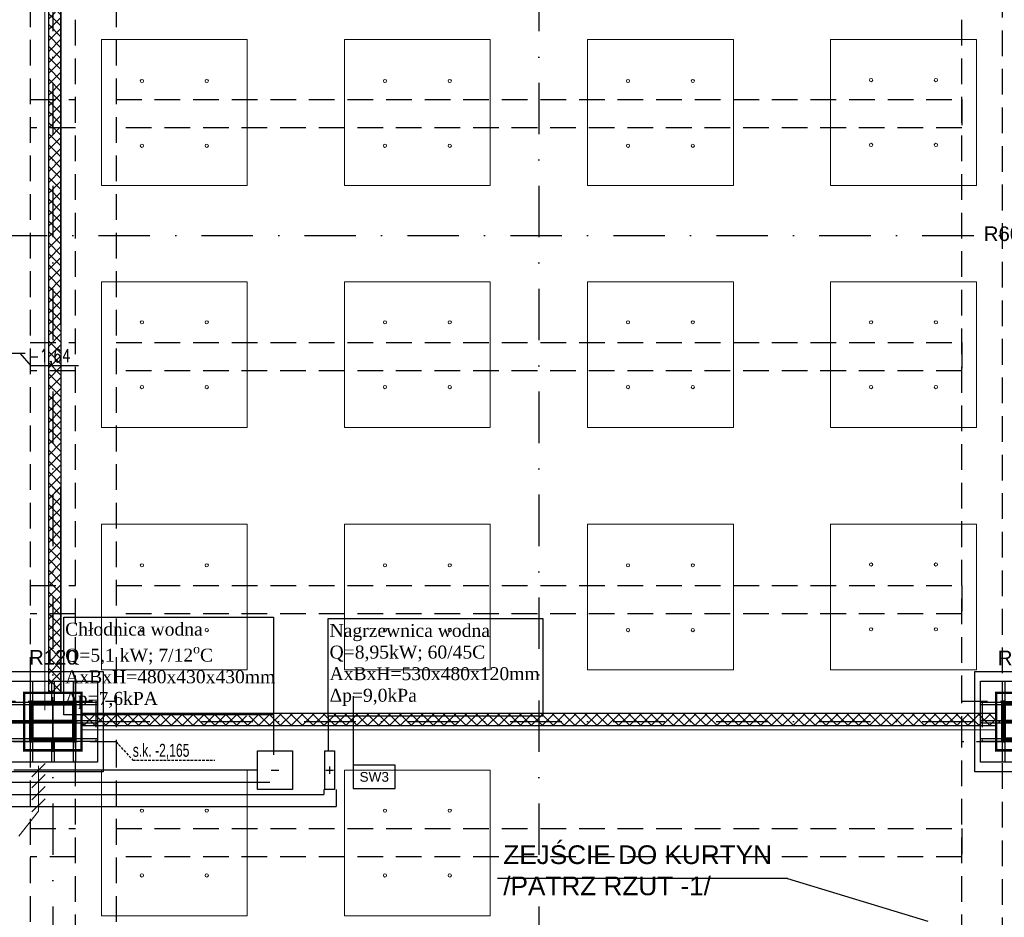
# Model space of a CAD drawing. Header units: centimetres. Extents: x -10702 to 24628, y -4437 to 19798.
# Tile 51 of 92: x 12219 to 13434, y 7158 to 8267. Entities that reach past the tile are written whole.
import ezdxf

# ---------------------------------------------------------------- set-up
doc = ezdxf.new("R2010")
doc.units = ezdxf.units.CM
for name, pattern in [('Kondygnacja  -0_5$0$HIDDEN', [9.525, 6.35, -3.175]), ('Kondygnacja  -0_5$0$HIDDEN2', [4.7625, 3.175, -1.5875]), ('Osie rzutów$0$DASHDOT2', [12.7, 6.35, -3.175, 0, -3.175])]:
    doc.linetypes.add(name, pattern=pattern)
for name, color, linetype in [('bgde_AJ_opis', 7, 'Continuous'), ('bgde_w_opis', 2, 'Continuous'), ('KJP_KURTYNY ZASILANIE', 1, '05_kurtyna_zas'), ('Kondygnacja  -0_5$0$ARCH_GK', 8, 'Continuous'), ('Kondygnacja  -0_5$0$ARCH_INFO_ODPORNOŚĆ OGNIOWA', 8, 'Continuous'), ('Kondygnacja  -0_5$0$ARCH_INFO_OPISY_PRZEGRODY', 8, 'Continuous'), ('Kondygnacja  -0_5$0$ARCH_KONSTR_POWYŻEJ RZUTU', 8, 'Kondygnacja  -0_5$0$HIDDEN'), ('Kondygnacja  -0_5$0$ARCH_KONSTR_POWYŻEJ RZUTU_IST', 8, 'Kondygnacja  -0_5$0$HIDDEN2'), ('Kondygnacja  -0_5$0$ARCH_KONSTRUKCJA_NIEWIDOCZNA', 8, 'Continuous'), ('Kondygnacja  -0_5$0$ARCH_OKŁADZINA', 8, 'Continuous'), ('Kondygnacja  -0_5$0$ARCH_SŁUPY', 8, 'Continuous'), ('Kondygnacja -1$0$ARCH_GK', 8, 'Continuous'), ('Kondygnacja -1$0$ARCH_MUROWANE', 8, 'Continuous'), ('Kondygnacja -1$0$ARCH_SZKŁO', 8, 'Continuous'), ('Osie rzutów$0$ARCH_INFO_OSIE_IST', 8, 'Osie rzutów$0$DASHDOT2'), ('Osie rzutów$0$ARCH_INFO_OSIE_OPISY_IST', 8, 'Continuous')]:
    doc.layers.add(name, color=color, linetype=linetype)
for name, color, linetype, lineweight in [('bgde_opis ct 1', 7, 'Continuous', 20), ('bgde_rzędne wl ct', 7, 'Continuous', 25), ('bgde_urządzenia', 3, 'Continuous', 30), ('KJP_CT_kk_powrót', 30, '04_CT_KOMF_POW', 25), ('KJP_CT_kk_zasil', 30, '04_CT_KOMF_ZAS', 25), ('KJP_WL_kk zasil', 150, '04_WL_KOMF_ZAS', 25), ('KJP_WL_kk_powr', 150, '04_WL_KOMF_POW', 25), ('Kondygnacja  -0_5$0$ARCH_WIDOK', 8, 'Continuous', 13), ('SU Lampy kwadratowe  -05$0$ARCH_SUFITY_PODWIESZANE', 8, 'Continuous', 9)]:
    doc.layers.add(name, color=color, linetype=linetype, lineweight=lineweight)
doc.styles.add('Arial', font='arial.ttf')
doc.styles.add('Kondygnacja  -0_5$0$Arial', font='arial.ttf')
doc.styles.add('Kondygnacja  -0_5$0$BIKTS', font='bikromsw.shx', dxfattribs={"width": 0.8})
doc.styles.add('st rom', font='Romans.shx', dxfattribs={"width": 0.8})
doc.linetypes.add('04_CT_KOMF_POW', pattern='A,100,-15,["CTKp",Standard,S=10,R=0,X=-10,Y=-5],-35', length=150)
doc.linetypes.add('04_CT_KOMF_ZAS', pattern='A,100,-15,["CTKz",Standard,S=10,R=0,X=-10,Y=-5],-35', length=150)
doc.linetypes.add('04_WL_KOMF_POW', pattern='A,100,-15,["WLKp",Standard,S=10,R=0,X=-10,Y=-5],-35', length=150)
doc.linetypes.add('04_WL_KOMF_ZAS', pattern='A,100,-15,["WLKz",Standard,S=10,R=0,X=-10,Y=-5],-35', length=150)
doc.linetypes.add('05_kurtyna_zas', pattern='A,50,-15,["KPz",Standard,S=10,R=0,X=-10,Y=-7.5],-35', length=100)
pattern_1 = [(45, (-1133.3117, -3177.9858), (-0.6735192, 0.6735192), [])]

# ---------------------------------------------------------------- blocks, each defined once
blk = doc.blocks.new('Osie rzutów')
at = {"layer": 'Osie rzutów$0$ARCH_INFO_OSIE_IST', "ltscale": 10}
for p, q in [((12260, 12510), (12260, 4623.26)), ((12860, 12510), (12860, 4623.26)), ((4436.24, 8000), (15156.54, 8000)), ((12260, 7370), (12260, 7430)), ((4436.04, 7400), (15156.54, 7400)), ((12290, 7400), (12230, 7400)), ((13490, 7400), (13430, 7400))]:
    blk.add_line(p, q, dxfattribs=at)
blk = doc.blocks.new('SU Lampy kwadratowe  -05$0$moduł sufitu')
at = {"layer": 'SU Lampy kwadratowe  -05$0$ARCH_SUFITY_PODWIESZANE'}
for points in [[(60, -60), (240, -60), (240, -240), (60, -240)], [(360, -60), (540, -60), (540, -240), (360, -240)], [(60, -360), (240, -360), (240, -540), (60, -540)], [(360, -360), (540, -360), (540, -540), (360, -540)]]:
    blk.add_lwpolyline(points, close=True, dxfattribs=at)
for centre in [(110, -110), (190, -110), (410, -110), (490, -110), (110, -190), (190, -190), (410, -190), (490, -190), (110, -410), (190, -410), (410, -410), (490, -410), (110, -490), (190, -490), (410, -490), (490, -490)]:
    blk.add_circle(centre, 2, dxfattribs=at)
blk = doc.blocks.new('SU Lampy kwadratowe  -05')
at = {"layer": 'SU Lampy kwadratowe  -05$0$ARCH_SUFITY_PODWIESZANE'}
for points in [[(12320, 8241.9), (12500, 8241.9), (12500, 8061.9), (12320, 8061.9)], [(12620, 8241.9), (12800, 8241.9), (12800, 8061.9), (12620, 8061.9)], [(12920, 8241.9), (13100, 8241.9), (13100, 8061.9), (12920, 8061.9)], [(13220, 8241.9), (13400, 8241.9), (13400, 8061.9), (13220, 8061.9)], [(12320, 7942.9), (12500, 7942.9), (12500, 7762.9), (12320, 7762.9)], [(12620, 7942.9), (12800, 7942.9), (12800, 7762.9), (12620, 7762.9)], [(12920, 7942.9), (13100, 7942.9), (13100, 7762.9), (12920, 7762.9)], [(13220, 7942.9), (13400, 7942.9), (13400, 7762.9), (13220, 7762.9)], [(12320, 7643.9), (12500, 7643.9), (12500, 7463.9), (12320, 7463.9)], [(12620, 7643.9), (12800, 7643.9), (12800, 7463.9), (12620, 7463.9)], [(12920, 7643.9), (13100, 7643.9), (13100, 7463.9), (12920, 7463.9)], [(13220, 7643.9), (13400, 7643.9), (13400, 7463.9), (13220, 7463.9)]]:
    blk.add_lwpolyline(points, close=True, dxfattribs=at)
for centre in [(12370, 8190.9), (12450, 8190.9), (12670, 8190.9), (12750, 8190.9), (12970, 8190.9), (13050, 8190.9), (13270, 8191.9), (13350, 8191.9), (12370, 8110.9), (12450, 8110.9), (12670, 8110.9), (12750, 8110.9), (12970, 8110.9), (13050, 8110.9), (13270, 8111.9), (13350, 8111.9), (12370, 7892.9), (12450, 7892.9), (12670, 7892.9), (12750, 7892.9), (12970, 7892.9), (13050, 7892.9), (13270, 7892.9), (13350, 7892.9), (12370, 7812.9), (12450, 7812.9), (12670, 7812.9), (12750, 7812.9), (12970, 7812.9), (13050, 7812.9), (13270, 7812.9), (13350, 7812.9), (12370, 7592.9), (12450, 7592.9), (12670, 7592.9), (12750, 7592.9), (12970, 7592.9), (13050, 7592.9), (13270, 7593.9), (13350, 7593.9), (12370, 7512.9), (12450, 7512.9), (12670, 7512.9), (12750, 7512.9), (12970, 7512.9), (13050, 7512.9), (13270, 7513.9), (13350, 7513.9)]:
    blk.add_circle(centre, 2, dxfattribs=at)
blk.add_blockref('SU Lampy kwadratowe  -05$0$moduł sufitu', (12260, 7400), dxfattribs=at)
blk = doc.blocks.new('Kondygnacja  -0_5$0$słup_kwadrat')
at = {"layer": 'Kondygnacja  -0_5$0$ARCH_SŁUPY', "lineweight": 40}
h = blk.add_hatch(dxfattribs=at)
h.set_pattern_fill('ANSI31', color=256, scale=0.3, style=0)
h.set_pattern_definition(pattern_1)
h.paths.add_polyline_path([(36, 34), (39, 34), (39, 84), (36, 84)])
h = blk.add_hatch(dxfattribs=at)
h.set_pattern_fill('ANSI31', color=256, scale=0.3, style=0)
h.set_pattern_definition(pattern_1)
h.paths.add_polyline_path([(89, 80), (89, 83), (39, 83), (39, 80)])
h = blk.add_hatch(dxfattribs=at)
h.set_pattern_fill('ANSI31', color=256, scale=0.3, style=0)
h.set_pattern_definition(pattern_1)
h.paths.add_polyline_path([(89, 34), (92, 34), (92, 84), (89, 84)])
h = blk.add_hatch(dxfattribs=at)
h.set_pattern_fill('ANSI31', color=256, scale=0.3, style=0)
h.set_pattern_definition(pattern_1)
h.paths.add_polyline_path([(89, 57.5), (89, 60.5), (39, 60.5), (39, 57.5)])
h = blk.add_hatch(dxfattribs=at)
h.set_pattern_fill('ANSI31', color=256, scale=0.3, style=0)
h.set_pattern_definition(pattern_1)
h.paths.add_polyline_path([(89, 35), (89, 38), (39, 38), (39, 35)])
at = {"layer": 'Kondygnacja  -0_5$0$ARCH_KONSTRUKCJA_NIEWIDOCZNA'}
blk.add_lwpolyline([(119, 109), (119, 9), (9, 9), (9, 109)], close=True, dxfattribs=at)
for points in [[(36, 109), (36, 84)], [(39, 109), (39, 84)], [(62.5, 109), (62.5, 83)], [(65.5, 109), (65.5, 83)], [(89, 109), (89, 84)], [(92, 109), (92, 84)], [(9, 83), (36, 83)], [(9, 80), (36, 80)], [(92, 83), (119, 83)], [(92, 80), (119, 80)], [(9, 60.5), (36, 60.5)], [(9, 57.5), (36, 57.5)], [(92, 60.5), (119, 60.5)], [(92, 57.5), (119, 57.5)], [(9, 38), (36, 38)], [(92, 38), (119, 38)], [(9, 35), (36, 35)], [(36, 34), (36, 9)], [(39, 34), (39, 9)], [(62.5, 35), (62.5, 9)], [(65.5, 35), (65.5, 9)], [(89, 34), (89, 9)], [(92, 35), (119, 35)], [(92, 34), (92, 9)]]:
    blk.add_lwpolyline(points, dxfattribs=at)
at = {"layer": 'Kondygnacja  -0_5$0$ARCH_OKŁADZINA'}
blk.add_lwpolyline([(2, 121), (126, 121), (126, -3), (2, -3)], close=True, dxfattribs=at)
at = {"layer": 'Kondygnacja  -0_5$0$ARCH_SŁUPY', "lineweight": 40}
for p, q in [((39, 60.5), (89, 60.5)), ((89, 57.5), (39, 57.5))]:
    blk.add_line(p, q, dxfattribs=at)
at = {"layer": 'Kondygnacja  -0_5$0$ARCH_SŁUPY', "lineweight": 50, "const_width": 3}
blk.add_lwpolyline([(28.5, 94.5), (99.5, 94.5), (99.5, 23.5), (28.5, 23.5)], close=True, dxfattribs=at)
at = {"layer": 'Kondygnacja  -0_5$0$ARCH_SŁUPY', "lineweight": 40}
for points in [[(36, 84), (39, 84), (39, 34), (36, 34)], [(89, 84), (92, 84), (92, 34), (89, 34)]]:
    blk.add_lwpolyline(points, close=True, dxfattribs=at)
for points in [[(89, 83), (39, 83)], [(39, 80), (89, 80)], [(89, 38), (39, 38)], [(39, 35), (89, 35)]]:
    blk.add_lwpolyline(points, dxfattribs=at)
blk = doc.blocks.new('Kondygnacja  -0_5$0$konstrukcja istniejąca -0.5')
at = {"layer": 'Kondygnacja  -0_5$0$ARCH_KONSTR_POWYŻEJ RZUTU_IST', "ltscale": 10}
for p, q in [((13382, 7425), (13432, 7425)), ((13382, 7375), (13382, 7425)), ((13432, 7375), (13382, 7375))]:
    blk.add_line(p, q, dxfattribs=at)
for points in [[(13432, 9825), (13432, 4975), (13382, 4975)], [(12232, 8575), (12232, 7425)], [(12288, 7425), (12288, 8575)], [(12338, 8575), (12338, 7425)], [(13382, 7425), (13382, 8575)], [(12232, 8167.9), (12288, 8167.9)], [(12338, 8167.9), (13382, 8167.9), (13382, 8132.9), (12338, 8132.9)], [(12288, 8132.9), (12232, 8132.9)], [(12338, 7375), (12182, 7375), (12182, 7425), (12338, 7425), (12338, 7375)], [(13407, 7425), (13407, 7375)], [(12232, 7375), (12232, 6225)], [(12288, 6225), (12288, 7375)], [(12338, 7375), (12338, 6225)], [(13382, 6225), (13382, 7375)], [(12232, 7267.9), (12288, 7267.9)], [(12338, 7267.9), (13382, 7267.9), (13382, 7232.9), (12338, 7232.9)], [(12288, 7232.9), (12232, 7232.9)]]:
    blk.add_lwpolyline(points, dxfattribs=at)
at = {"layer": 'Kondygnacja  -0_5$0$ARCH_KONSTR_POWYŻEJ RZUTU_IST', "ltscale": 10, "elevation": 0}
for points in [[(12232, 7867.9), (12288, 7867.9)], [(12338, 7867.9), (13382, 7867.9), (13382, 7832.9), (12338, 7832.9)], [(12288, 7832.9), (12232, 7832.9)], [(12232, 7567.9), (12288, 7567.9)], [(12338, 7567.9), (13382, 7567.9), (13382, 7532.9), (12338, 7532.9)], [(12288, 7532.9), (12232, 7532.9)], [(12313, 7425), (12313, 7375)]]:
    blk.add_lwpolyline(points, dxfattribs=at)
at = {"layer": 'Kondygnacja  -0_5$0$ARCH_KONSTR_POWYŻEJ RZUTU_IST'}
blk.add_lwpolyline([(12338, 7375), (12358.7, 7352.5), (12459.8, 7352.5)], dxfattribs=at)
at = {"layer": 'Kondygnacja  -0_5$0$ARCH_KONSTR_POWYŻEJ RZUTU_IST', "style": 'Kondygnacja  -0_5$0$BIKTS', "width": 0.7}
blk.add_text('s.k. -2,165', height=16, dxfattribs=at).set_placement((12358.7, 7356.5))

msp = doc.modelspace()

# ---------------------------------------------------------------- hatches: boundary and pattern name
at = {"layer": 'Kondygnacja  -0_5$0$ARCH_GK', "linetype": 'Continuous', "lineweight": -3}
h = msp.add_hatch(dxfattribs=at)
h.set_pattern_fill('ANSI37', color=256, scale=3, angle=-360, style=0)
h.paths.add_polyline_path([(13424.5, 7395), (13424.5, 7410), (12508.5, 7410), (12501, 7406.25), (12501, 7395)], flags=0)
h.paths.add_polyline_path([(12501, 7395), (12501, 7406.25), (12493.5, 7410), (12295.5, 7410), (12295.5, 7395)], flags=0)
at = {"layer": 'Kondygnacja -1$0$ARCH_MUROWANE', "linetype": 'Continuous', "lineweight": -3}
h = msp.add_hatch(dxfattribs=at)
h.set_pattern_fill('ANSI37', color=256, scale=3, style=0)
h.paths.add_polyline_path([(12270, 7435.5), (12255, 7435.5), (12255, 8564.5), (12270, 8564.5)])
h = msp.add_hatch(dxfattribs=at)
h.set_pattern_fill('ANSI37', color=256, scale=3, style=0)
h.paths.add_polyline_path([(12255, 7690), (12255, 7435.5), (12270, 7435.5), (12270, 7690)])

# ---------------------------------------------------------------- linework, layer by layer
at = {"layer": 'bgde_AJ_opis'}
for p, q in [((12532.45, 7408.356), (12532.45, 7358.863)), ((12599.738, 7406.735), (12599.738, 7364))]:
    msp.add_line(p, q, dxfattribs=at)
for points in [[(12273.381, 7529.003), (12532.45, 7529.003), (12532.45, 7408.356), (12273.381, 7408.356)], [(12599.738, 7527.382), (12864.829, 7527.382), (12864.829, 7406.735), (12599.738, 7406.735)]]:
    msp.add_lwpolyline(points, close=True, dxfattribs=at)
at = {"layer": 'bgde_opis ct 1'}
for p, q in [((12234.067, 7331.864), (12250.338, 7348.136)), ((12242.202, 7345.337), (12242.202, 7289.264)), ((12234.067, 7318.377), (12250.338, 7334.648)), ((12234.067, 7303.377), (12250.338, 7319.648)), ((12234.067, 7288.377), (12250.338, 7304.648)), ((12242.202, 7289.264), (12217.895, 7258.502))]:
    msp.add_line(p, q, dxfattribs=at)
at = {"layer": 'bgde_rzędne wl ct'}
for p, q in [((12168.555, 7854.883), (12225.757, 7854.883)), ((12219.162, 7854.883), (12232.88, 7839.33)), ((12291.741, 7839.33), (12232.88, 7839.33))]:
    msp.add_line(p, q, dxfattribs=at)
at = {"layer": 'bgde_urządzenia'}
for p, q in [((12601.709, 7344.632), (12601.709, 7335.368)), ((12529.577, 7340), (12538.842, 7340)), ((12597.077, 7340), (12606.342, 7340))]:
    msp.add_line(p, q, dxfattribs=at)
for points in [[(12512.709, 7364), (12555.709, 7364), (12555.709, 7316), (12512.709, 7316)], [(12595.709, 7364), (12607.709, 7364), (12607.709, 7316), (12595.709, 7316)]]:
    msp.add_lwpolyline(points, close=True, dxfattribs=at)
at = {"layer": 'bgde_w_opis'}
msp.add_line((13166.799, 7206.451, -4.05), (13340.159, 7153.668, 4.05), dxfattribs=at)
at = {"layer": 'KJP_CT_kk_powrót'}
for p in [(12192.001, 7310), (12594.67, 7316)]:
    msp.add_line(p, (12594.67, 7310), dxfattribs=at)
at = {"layer": 'KJP_CT_kk_zasil'}
for p in [(12609.67, 7316), (12179.901, 7295)]:
    msp.add_line(p, (12609.67, 7295), dxfattribs=at)
at = {"layer": 'KJP_KURTYNY ZASILANIE', "color": 2, "linetype": 'Continuous'}
msp.add_line((13166.799, 7206.451, -4.05), (12808.975, 7206.451, -4.05), dxfattribs=at)
at = {"layer": 'KJP_WL_kk zasil'}
msp.add_line((12202.001, 7325), (12527.709, 7325), dxfattribs=at)
at = {"layer": 'KJP_WL_kk_powr'}
msp.add_line((12212.001, 7340.297), (12512.709, 7340.297), dxfattribs=at)
at = {"layer": 'Kondygnacja  -0_5$0$ARCH_GK', "linetype": 'Continuous', "lineweight": -3}
for p, q in [((12224.5, 7395), (12224.5, 7405)), ((12493.5, 7410), (12295.5, 7410)), ((12295.5, 7410), (12295.5, 7395)), ((13424.5, 7410), (12493.5, 7410)), ((13424.5, 7395), (13424.5, 7410)), ((12295.5, 7395), (13424.5, 7395))]:
    msp.add_line(p, q, dxfattribs=at)
at = {"layer": 'Kondygnacja  -0_5$0$ARCH_INFO_OPISY_PRZEGRODY'}
msp.add_lwpolyline([(12630.733, 7431.393), (12630.733, 7346.011)], dxfattribs=at)
msp.add_lwpolyline([(12630.733, 7317.211), (12682.733, 7317.211), (12682.733, 7346.011), (12630.733, 7346.011), (12630.733, 7317.211)], close=True, dxfattribs=at)
at = {"layer": 'Kondygnacja  -0_5$0$ARCH_WIDOK'}
msp.add_line((12250, 8564.5), (12250, 7890), dxfattribs=at)
for points in [[(12250, 9514.017), (12250, 7435.5)], [(12250, 7674.017), (12250, 7414.017)], [(12295.5, 7390), (13424.5, 7390)]]:
    msp.add_lwpolyline(points, dxfattribs=at)
at = {"layer": 'Kondygnacja -1$0$ARCH_GK', "linetype": 'Continuous', "lineweight": -3}
for p, q in [((12270, 7890), (12270, 8564.5)), ((12270, 7435.5), (12270, 7690)), ((12250, 7435.5), (12270, 7435.5)), ((12295.5, 7410), (12295.5, 7390))]:
    msp.add_line(p, q, dxfattribs=at)
msp.add_lwpolyline([(12270, 7435.5), (12255, 7435.5), (12255, 8564.5), (12270, 8564.5), (12270, 7435.5)], dxfattribs=at)
at = {"layer": 'Kondygnacja -1$0$ARCH_SZKŁO', "linetype": 'Continuous', "lineweight": -3, "ltscale": 0.1}
for p, q in [((12224.5, 7402.5), (12224.5, 7405)), ((12224.5, 7395), (12224.5, 7397.5))]:
    msp.add_line(p, q, dxfattribs=at)
at = {"layer": 'Kondygnacja -1$0$ARCH_SZKŁO', "linetype": 'Continuous', "lineweight": -3}
msp.add_line((12224.5, 7397.5), (12224.5, 7402.5), dxfattribs=at)

# ---------------------------------------------------------------- block references
at = {"layer": 'Kondygnacja  -0_5$0$ARCH_KONSTR_POWYŻEJ RZUTU'}
msp.add_blockref('Kondygnacja  -0_5$0$konstrukcja istniejąca -0.5', (0, 0), dxfattribs=at)
at = {"layer": 'Kondygnacja  -0_5$0$ARCH_SŁUPY'}
for p in [(12196, 7341), (13396, 7341)]:
    msp.add_blockref('Kondygnacja  -0_5$0$słup_kwadrat', p, dxfattribs=at)
at = {"layer": 'Osie rzutów$0$ARCH_INFO_OSIE_OPISY_IST'}
msp.add_blockref('Osie rzutów', (0, 0), dxfattribs=at)
at = {"layer": 'SU Lampy kwadratowe  -05$0$ARCH_SUFITY_PODWIESZANE'}
msp.add_blockref('SU Lampy kwadratowe  -05', (0, 0), dxfattribs=at)

# ---------------------------------------------------------------- texts
at = {"layer": 'bgde_AJ_opis', "char_height": 16, "width": 273.14661, "attachment_point": 1}
for s, insert in [('\\A1;{\\fTimes New Roman|b0|i0|c238|p18;Chłodnica wodna \\PQ=5,1 kW; 7/12\\H0.7x;\\So^ ;\\H1.4286x;C\\PAxBxH=480x430x430mm\\P\\fTimes New Roman|b0|i0|c0|p18;Δ\\fTimes New Roman|b0|i0|c238|p18;p=7,6kPA}', (12275.247, 7522.088)), ('\\A1;{\\fTimes New Roman|b0|i0|c238|p18;Nagrzewnica wodna \\PQ=8,95kW; 60/45C\\PAxBxH=530x480x120mm\\P\\fTimes New Roman|b0|i0|c0|p18;Δ\\fTimes New Roman|b0|i0|c238|p18;p=9,0kPa}', (12601.605, 7520.467))]:
    msp.add_mtext(s, dxfattribs=dict(at, insert=insert))
at = {"layer": 'bgde_rzędne wl ct', "insert": (12229.451, 7859.615), "char_height": 16, "width": 55.86916, "attachment_point": 1, "style": 'st rom'}
msp.add_mtext('-1,64', dxfattribs=at)
at = {"layer": 'KJP_KURTYNY ZASILANIE', "color": 2, "linetype": 'Continuous', "insert": (12816.033, 7247.199, 778.5), "char_height": 23.1, "width": 371.72237, "attachment_point": 1, "style": 'Arial'}
msp.add_mtext('ZEJŚCIE DO KURTYN /PATRZ RZUT -1/', dxfattribs=at)
at = {"layer": 'Kondygnacja  -0_5$0$ARCH_INFO_ODPORNOŚĆ OGNIOWA', "char_height": 18, "width": 53.33252, "attachment_point": 5, "style": 'Kondygnacja  -0_5$0$Arial'}
for s, insert in [('\\PR60', (13432.183, 8017.15)), ('\\PR120', (12260.71, 7494.184)), ('\\PR120', (13456.481, 7493.478))]:
    msp.add_mtext(s, dxfattribs=dict(at, insert=insert))
at = {"layer": 'Kondygnacja  -0_5$0$ARCH_INFO_OPISY_PRZEGRODY', "insert": (12656.733, 7331.611), "char_height": 12, "width": 52, "attachment_point": 5, "style": 'Kondygnacja  -0_5$0$Arial'}
msp.add_mtext('SW3', dxfattribs=at)

doc.saveas('drawing.dxf')
